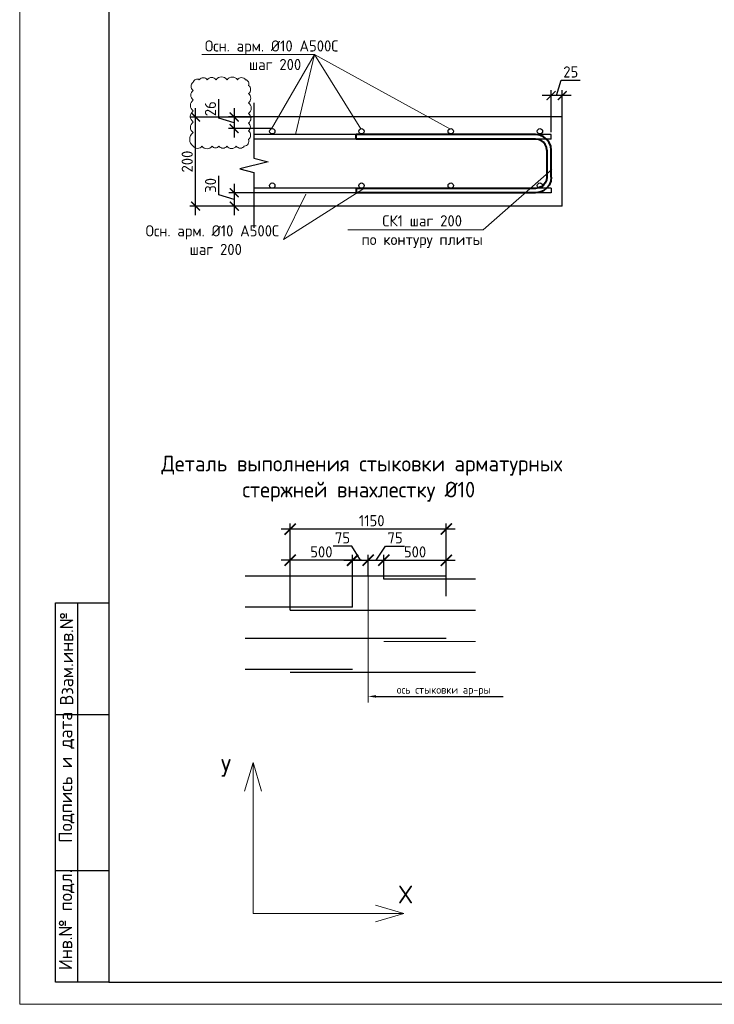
# Model space of a CAD drawing. Header units: millimetres. Extents: x -5898314 to 1055204, y -720802 to 1562611.
# Tile 244 of 256: x -104887 to -89315, y -110930 to -88849. Entities that reach past the tile are written whole.
import ezdxf
from ezdxf import colors
from ezdxf.entities.mleader import LeaderData, LeaderLine
from ezdxf.enums import TextEntityAlignment as Align
from ezdxf.math import Vec2, Vec3

# ---------------------------------------------------------------- set-up
doc = ezdxf.new("R2010")
doc.units = ezdxf.units.MM
doc.linetypes.add('______5', pattern=[1100, 800, -100, 100, -100])
doc.linetypes.add('CENTER2', pattern=[28.575, 19.05, -3.175, 3.175, -3.175])
for name, color, linetype, lineweight in [('_0.5', 94, 'Continuous', 50), ('Арм_хомуты', 133, 'Continuous', 18), ('Арматура', 152, 'Continuous', 40), ('Выноски', 20, 'Continuous', 20), ('Осевая', 10, 'CENTER2', 20), ('Оси', 40, '______5', 18), ('Перекрытие ж_бетон', 1, 'Continuous', 30), ('подоснова', 151, 'Continuous', 5), ('поз.', 2, 'Continuous', 25), ('РАЗМЕРЫ', 1, 'Continuous', 9), ('Текст', 7, 'Continuous', 25), ('ТОНКИЕ', 7, 'Continuous', 9), ('Узлы', 7, 'Continuous', 0)]:
    doc.layers.add(name, color=color, linetype=linetype, lineweight=lineweight)
doc.layers.add('ТОЛСТЫЕ_ОСНОВНЫЕ', color=6, linetype='Continuous')
doc.styles.add('GOST 2.304', font='CS_Gost2304.shx')
doc.styles.add('GOST-2.304_Type-B', font='GOST_Common.ttf')
doc.styles.add('style1', font='GOST_Common.ttf', dxfattribs={"height": 500})
doc.styles.add('ГОСТ 2.304', font='GOST_Common.ttf')
doc.styles.add('Украинский', font='isocpeur.ttf', dxfattribs={"oblique": 12})
doc.dimstyles.new('5х', dxfattribs={"dimscale": 100, "dimtxt": 2.5, "dimasz": 2.5, "dimexe": 1.25, "dimexo": 0, "dimtad": 1, "dimdec": 0, "dimlfac": 0.2, "dimtxsty": 'GOST-2.304_Type-B', "dimblk": 'ARCHTICK', "dimcen": 2.5, "dimdle": 2, "dimadec": 0, "dimazin": 2, "dimtfac": 0.75, "dimtdec": 0, "dimtmove": 1, "dimatfit": 3, "dimfxl": 1, "dimtolj": 1, "dimarcsym": 1})
doc.dimstyles.new('СПДС', dxfattribs={"dimscale": 100, "dimtxt": 2.5, "dimasz": 2, "dimexe": 1.25, "dimexo": 0, "dimtad": 1, "dimdec": 0, "dimrnd": 5, "dimtxsty": 'GOST-2.304_Type-B', "dimblk": 'ARCHTICK', "dimcen": 2.5, "dimdle": 2, "dimclrd": 1, "dimclre": 1, "dimclrt": 1, "dimadec": 0, "dimazin": 2, "dimtfac": 0.75, "dimtdec": 0, "dimtmove": 1, "dimatfit": 3, "dimfxl": 1, "dimtfillclr": 256, "dimtolj": 1, "dimarcsym": 1})

# ---------------------------------------------------------------- blocks, each defined once
blk = doc.blocks.new('*U1581')
at = {"layer": 'ТОЛСТЫЕ_ОСНОВНЫЕ'}
for p, q in [((8, 5), (8, 90)), ((8, 90), (20, 90)), ((13, 5), (13, 90)), ((8, 65), (20, 65)), ((8, 30), (20, 30)), ((20, 5), (8, 5))]:
    blk.add_line(p, q, dxfattribs=at)
at = {"layer": 'ТОЛСТЫЕ_ОСНОВНЫЕ', "color": 6}
blk.add_lwpolyline([(20, 5), (886, 5), (886, 415), (20, 415)], close=True, dxfattribs=at)
at = {"layer": 'ТОНКИЕ'}
blk.add_lwpolyline([(0, 0), (891, 0), (891, 420), (0, 420)], close=True, dxfattribs=at)
at = {"layer": 'Текст', "style": 'style1'}
for s, p in [('Взам.инв.№', (10.5, 77.5)), ('Подпись и дата', (10.5, 50.93)), ('Инв.№ подл.', (10.5, 18.93))]:
    blk.add_text(s, height=3, rotation=90, dxfattribs=at).set_placement(p, align=Align.MIDDLE)
blk = doc.blocks.new('_ArchTick')
at = {"color": 0, "linetype": 'ByBlock', "const_width": 0.15}
blk.add_lwpolyline([(-0.5, -0.5), (0.5, 0.5)], dxfattribs=at)
blk = doc.blocks.new('*D721')
at = {"layer": 'DEFPOINTS', "color": 0, "linetype": 'Continuous', "lineweight": 0, "transparency": 16777216}
for p in [(-98824, -100972), (-98824, -101322), (-97424, -102022)]:
    blk.add_point(p, dxfattribs=at)
at = {"layer": 'РАЗМЕРЫ', "color": 0, "linetype": 'Continuous', "lineweight": -2, "transparency": 16777216}
for p, q in [((-98824, -101322), (-98824, -100847)), ((-97424, -102022), (-97424, -100847)), ((-97224, -100972), (-99024, -100972))]:
    blk.add_line(p, q, dxfattribs=at)
at = {"layer": 'РАЗМЕРЫ', "color": 0, "linetype": 'Continuous', "lineweight": -2, "transparency": 16777216, "xscale": 250, "yscale": 250, "zscale": 250, "rotation": 180}
blk.add_blockref('_ArchTick', (-98824, -100972), dxfattribs=at)
at = {"layer": 'РАЗМЕРЫ', "color": 0, "linetype": 'Continuous', "lineweight": -2, "transparency": 16777216, "xscale": 250, "yscale": 250, "zscale": 250}
blk.add_blockref('_ArchTick', (-97424, -100972), dxfattribs=at)
at = {"layer": 'РАЗМЕРЫ', "color": 0, "linetype": 'Continuous', "lineweight": 0, "transparency": 16777216, "insert": (-98124, -100785), "char_height": 250, "attachment_point": 5, "style": 'GOST-2.304_Type-B'}
blk.add_mtext('\\A1;500', dxfattribs=at)
blk = doc.blocks.new('*D722')
at = {"layer": 'DEFPOINTS', "color": 0, "linetype": 'Continuous', "lineweight": 0, "transparency": 16777216}
for p in [(-95324, -100972), (-95324, -101322), (-96724, -101393)]:
    blk.add_point(p, dxfattribs=at)
at = {"layer": 'РАЗМЕРЫ', "color": 0, "linetype": 'Continuous', "lineweight": -2, "transparency": 16777216}
for p, q in [((-96724, -101393), (-96724, -100847)), ((-95324, -101322), (-95324, -100847)), ((-96924, -100972), (-95124, -100972))]:
    blk.add_line(p, q, dxfattribs=at)
at = {"layer": 'РАЗМЕРЫ', "color": 0, "linetype": 'Continuous', "lineweight": -2, "transparency": 16777216, "xscale": 250, "yscale": 250, "zscale": 250, "rotation": 180}
blk.add_blockref('_ArchTick', (-96724, -100972), dxfattribs=at)
at = {"layer": 'РАЗМЕРЫ', "color": 0, "linetype": 'Continuous', "lineweight": -2, "transparency": 16777216, "xscale": 250, "yscale": 250, "zscale": 250}
blk.add_blockref('_ArchTick', (-95324, -100972), dxfattribs=at)
at = {"layer": 'РАЗМЕРЫ', "color": 0, "linetype": 'Continuous', "lineweight": 0, "transparency": 16777216, "insert": (-96024, -100785), "char_height": 250, "attachment_point": 5, "style": 'GOST-2.304_Type-B'}
blk.add_mtext('\\A1;500', dxfattribs=at)
blk = doc.blocks.new('*D723')
at = {"layer": 'DEFPOINTS', "color": 0, "linetype": 'Continuous', "lineweight": 0, "transparency": 16777216}
for p in [(-98824, -100272), (-95324, -101779), (-98824, -102093)]:
    blk.add_point(p, dxfattribs=at)
at = {"layer": 'РАЗМЕРЫ', "color": 0, "linetype": 'Continuous', "lineweight": -2, "transparency": 16777216}
for p, q in [((-98824, -102093), (-98824, -100147)), ((-95324, -101779), (-95324, -100147)), ((-95124, -100272), (-99024, -100272))]:
    blk.add_line(p, q, dxfattribs=at)
at = {"layer": 'РАЗМЕРЫ', "color": 0, "linetype": 'Continuous', "lineweight": -2, "transparency": 16777216, "xscale": 250, "yscale": 250, "zscale": 250, "rotation": 180}
blk.add_blockref('_ArchTick', (-98824, -100272), dxfattribs=at)
at = {"layer": 'РАЗМЕРЫ', "color": 0, "linetype": 'Continuous', "lineweight": -2, "transparency": 16777216, "xscale": 250, "yscale": 250, "zscale": 250}
blk.add_blockref('_ArchTick', (-95324, -100272), dxfattribs=at)
at = {"layer": 'РАЗМЕРЫ', "color": 0, "linetype": 'Continuous', "lineweight": 0, "transparency": 16777216, "insert": (-96995, -100085), "char_height": 250, "attachment_point": 5, "style": 'GOST-2.304_Type-B'}
blk.add_mtext('\\A1;1150', dxfattribs=at)
blk = doc.blocks.new('*D724')
at = {"layer": 'DEFPOINTS', "color": 0, "linetype": 'Continuous', "lineweight": 0, "transparency": 16777216}
for p in [(-97074, -100972), (-97074, -101322), (-97424, -101381)]:
    blk.add_point(p, dxfattribs=at)
at = {"layer": 'РАЗМЕРЫ', "color": 0, "linetype": 'Continuous', "lineweight": -2, "transparency": 16777216}
for p, q in [((-97438, -100657), (-97862, -100657)), ((-97249, -100972), (-97438, -100657)), ((-97424, -101381), (-97424, -100847)), ((-97074, -101322), (-97074, -100847)), ((-97624, -100972), (-96874, -100972))]:
    blk.add_line(p, q, dxfattribs=at)
at = {"layer": 'РАЗМЕРЫ', "color": 0, "linetype": 'Continuous', "lineweight": -2, "transparency": 16777216, "xscale": 250, "yscale": 250, "zscale": 250, "rotation": 180}
blk.add_blockref('_ArchTick', (-97424, -100972), dxfattribs=at)
at = {"layer": 'РАЗМЕРЫ', "color": 0, "linetype": 'Continuous', "lineweight": -2, "transparency": 16777216, "xscale": 250, "yscale": 250, "zscale": 250}
blk.add_blockref('_ArchTick', (-97074, -100972), dxfattribs=at)
at = {"layer": 'РАЗМЕРЫ', "color": 0, "linetype": 'Continuous', "lineweight": 0, "transparency": 16777216, "insert": (-97650, -100470), "char_height": 250, "attachment_point": 5, "style": 'GOST-2.304_Type-B'}
blk.add_mtext('\\A1;75', dxfattribs=at)
blk = doc.blocks.new('*D725')
at = {"layer": 'DEFPOINTS', "color": 0, "linetype": 'Continuous', "lineweight": 0, "transparency": 16777216}
for p in [(-96724, -100972), (-97074, -101322), (-96724, -101381)]:
    blk.add_point(p, dxfattribs=at)
at = {"layer": 'РАЗМЕРЫ', "color": 0, "linetype": 'Continuous', "lineweight": -2, "transparency": 16777216}
for p, q in [((-96899, -100972), (-96684, -100657)), ((-96684, -100657), (-96260, -100657)), ((-97074, -101322), (-97074, -100847)), ((-96724, -101381), (-96724, -100847)), ((-97274, -100972), (-96524, -100972))]:
    blk.add_line(p, q, dxfattribs=at)
at = {"layer": 'РАЗМЕРЫ', "color": 0, "linetype": 'Continuous', "lineweight": -2, "transparency": 16777216, "xscale": 250, "yscale": 250, "zscale": 250, "rotation": 180}
blk.add_blockref('_ArchTick', (-97074, -100972), dxfattribs=at)
at = {"layer": 'РАЗМЕРЫ', "color": 0, "linetype": 'Continuous', "lineweight": -2, "transparency": 16777216, "xscale": 250, "yscale": 250, "zscale": 250}
blk.add_blockref('_ArchTick', (-96724, -100972), dxfattribs=at)
at = {"layer": 'РАЗМЕРЫ', "color": 0, "linetype": 'Continuous', "lineweight": 0, "transparency": 16777216, "insert": (-96472, -100470), "char_height": 250, "attachment_point": 5, "style": 'GOST-2.304_Type-B'}
blk.add_mtext('\\A1;75', dxfattribs=at)
blk = doc.blocks.new('*U1963')
at = {"color": 0, "linetype": 'ByBlock', "lineweight": -2}
for p, q in [((-65.3, 25), (-65.3, 427.5)), ((-55.3, 427.5), (-65.3, 427.5)), ((-55.3, 25), (-55.3, 427.5)), ((55.3, 25), (55.3, 427.5)), ((55.3, 427.5), (65.3, 427.5)), ((65.3, 25), (65.3, 427.5)), ((-64.1, 15.9), (-65.3, 25)), ((-54.4, 18.5), (-55.3, 25)), ((54.4, 18.5), (55.3, 25)), ((64.1, 15.9), (65.3, 25)), ((-60.6, 7.5), (-64.1, 15.9)), ((-55, 0.3), (-60.6, 7.5)), ((-47.8, -5.3), (-55, 0.3)), ((-51.9, 12.5), (-54.4, 18.5)), ((-47.9, 7.3), (-51.9, 12.5)), ((-42.8, 3.3), (-47.9, 7.3)), ((-36.7, 0.9), (-42.8, 3.3)), ((-30.3, 0), (-36.7, 0.9)), ((-30.3, 0), (30.3, 0)), ((30.3, 0), (36.7, 0.9)), ((36.7, 0.9), (42.8, 3.3)), ((42.8, 3.3), (47.9, 7.3)), ((47.8, -5.3), (55, 0.3)), ((47.9, 7.3), (51.9, 12.5)), ((51.9, 12.5), (54.4, 18.5)), ((55, 0.3), (60.6, 7.5)), ((60.6, 7.5), (64.1, 15.9)), ((-39.3, -8.8), (-47.8, -5.3)), ((-30.3, -10), (-39.3, -8.8)), ((30.3, -10), (-30.3, -10)), ((30.3, -10), (39.3, -8.8)), ((39.3, -8.8), (47.8, -5.3))]:
    blk.add_line(p, q, dxfattribs=at)
at = {"style": 'GOST 2.304', "oblique": 15, "flags": 9}
for tag, p in [('ПОЗИЦИЯ', (795.4, -54.4)), ('ДИАМЕТР', (795.7, -58.7)), ('КЛАСС', (796, -63.1)), ('ДЛИНА', (796.5, -67.9)), ('МАССА', (796.8, -73.3))]:
    blk.add_attdef(tag, p, '', height=2.5, dxfattribs=at)
blk = doc.blocks.new('*D726')
at = {"layer": 'DEFPOINTS', "color": 0, "lineweight": 0, "transparency": 16777216}
for p in [(-92974, -90552), (-92724, -91031), (-92974, -91371)]:
    blk.add_point(p, dxfattribs=at)
at = {"layer": 'РАЗМЕРЫ', "color": 1, "lineweight": -2, "transparency": 16777216}
for p, q in [((-92849, -90552), (-92746, -90209)), ((-92746, -90209), (-92321, -90209)), ((-92974, -91371), (-92974, -90427)), ((-92724, -91031), (-92724, -90427)), ((-92524, -90552), (-93174, -90552))]:
    blk.add_line(p, q, dxfattribs=at)
at = {"layer": 'РАЗМЕРЫ', "color": 1, "lineweight": -2, "transparency": 16777216, "xscale": 200, "yscale": 200, "zscale": 200, "rotation": 180}
blk.add_blockref('_ArchTick', (-92974, -90552), dxfattribs=at)
at = {"layer": 'РАЗМЕРЫ', "color": 1, "lineweight": -2, "transparency": 16777216, "xscale": 200, "yscale": 200, "zscale": 200}
blk.add_blockref('_ArchTick', (-92724, -90552), dxfattribs=at)
at = {"layer": 'РАЗМЕРЫ', "color": 1, "lineweight": 0, "transparency": 16777216, "insert": (-92533, -90021), "char_height": 250, "attachment_point": 5, "style": 'GOST-2.304_Type-B'}
blk.add_mtext('\\A1;25', dxfattribs=at)
blk = doc.blocks.new('_None')
blk = doc.blocks.new('*D727')
at = {"layer": 'DEFPOINTS', "color": 0, "lineweight": 0, "transparency": 16777216}
for p in [(-100944, -91032), (-99672, -91032), (-99752, -93031)]:
    blk.add_point(p, dxfattribs=at)
at = {"layer": 'РАЗМЕРЫ', "color": 1, "lineweight": -2, "transparency": 16777216}
for p, q in [((-100944, -93231), (-100944, -90832)), ((-99672, -91032), (-101069, -91032)), ((-99752, -93031), (-101069, -93031))]:
    blk.add_line(p, q, dxfattribs=at)
at = {"layer": 'РАЗМЕРЫ', "color": 1, "lineweight": -2, "transparency": 16777216, "xscale": 200, "yscale": 200, "zscale": 200}
for p, rotation in [((-100944, -91032), 90), ((-100944, -93031), 270)]:
    blk.add_blockref('_ArchTick', p, dxfattribs=dict(at, rotation=rotation))
at = {"layer": 'РАЗМЕРЫ', "color": 1, "lineweight": 0, "transparency": 16777216, "insert": (-101131, -92031), "char_height": 250, "attachment_point": 5, "rotation": 90, "style": 'GOST-2.304_Type-B'}
blk.add_mtext('\\A1;200', dxfattribs=at)
blk = doc.blocks.new('*D730')
at = {"layer": 'DEFPOINTS', "color": 0, "lineweight": 0, "transparency": 16777216}
for p in [(-99258, -92730), (-100076, -93031), (-99211, -93031)]:
    blk.add_point(p, dxfattribs=at)
at = {"layer": 'РАЗМЕРЫ', "color": 1, "lineweight": -2, "transparency": 16777216}
for p, q in [((-100420, -92778), (-100420, -92353)), ((-99258, -92730), (-100201, -92730)), ((-100076, -92530), (-100076, -93231)), ((-100076, -92881), (-100420, -92778)), ((-99211, -93031), (-100201, -93031))]:
    blk.add_line(p, q, dxfattribs=at)
at = {"layer": 'РАЗМЕРЫ', "color": 1, "lineweight": -2, "transparency": 16777216, "xscale": 200, "yscale": 200, "zscale": 200}
for p, rotation in [((-100076, -92730), 90), ((-100076, -93031), 270)]:
    blk.add_blockref('_ArchTick', p, dxfattribs=dict(at, rotation=rotation))
at = {"layer": 'РАЗМЕРЫ', "color": 1, "lineweight": 0, "transparency": 16777216, "insert": (-100607, -92565), "char_height": 250, "attachment_point": 5, "rotation": 90, "style": 'GOST-2.304_Type-B'}
blk.add_mtext('\\A1;30', dxfattribs=at)
blk = doc.blocks.new('*D1962')
at = {"layer": 'DEFPOINTS', "color": 0, "lineweight": 0, "transparency": 16777216}
for p in [(-99513, -91031), (-100080, -91292), (-99224, -91292)]:
    blk.add_point(p, dxfattribs=at)
at = {"layer": 'РАЗМЕРЫ', "color": 1, "lineweight": -2, "transparency": 16777216}
for p, q in [((-100423, -91059), (-100423, -90634)), ((-100080, -90831), (-100080, -91492)), ((-100080, -91162), (-100423, -91059)), ((-99513, -91031), (-100205, -91031)), ((-99224, -91292), (-100205, -91292))]:
    blk.add_line(p, q, dxfattribs=at)
at = {"layer": 'РАЗМЕРЫ', "color": 1, "lineweight": -2, "transparency": 16777216, "xscale": 200, "yscale": 200, "zscale": 200}
for p, rotation in [((-100080, -91031), 90), ((-100080, -91292), 270)]:
    blk.add_blockref('_ArchTick', p, dxfattribs=dict(at, rotation=rotation))
at = {"layer": 'РАЗМЕРЫ', "color": 1, "lineweight": 0, "transparency": 16777216, "insert": (-100611, -90846), "char_height": 250, "attachment_point": 5, "rotation": 90, "style": 'GOST-2.304_Type-B'}
blk.add_mtext('\\A1;26', dxfattribs=at)

msp = doc.modelspace()

# ---------------------------------------------------------------- linework, layer by layer
at = {"color": 3, "linetype": 'Continuous', "lineweight": 30}
for centre in [(-99223.82, -91352.24), (-97223.82, -91352.24), (-95223.82, -91352.24), (-93223.82, -91352.24), (-99223.82, -92571.24), (-97223.82, -92571.24), (-95223.82, -92571.24), (-93223.82, -92571.24)]:
    msp.add_circle(centre, 60, dxfattribs=at)
at = {"layer": '_0.5', "color": 240, "lineweight": 0, "true_color": 0xed1f24}
msp.add_lwpolyline([(-100996.85, -91685.25, 0.52056705), (-100801.05, -91685.25, 0.52056705), (-100574.6, -91685.25, 0.52056705), (-100418.91, -91685.25, 0.52056705), (-100240.95, -91685.25, 0.52056705), (-100030.52, -91685.25, 0.52056705), (-99853.04, -91685.25, 0.52056705), (-99758.89, -91533.19, 0.52056705), (-99758.89, -91342.53, 0.52056705), (-99758.89, -91168.13, 0.52056705), (-99758.89, -90953.45, 0.52056705), (-99758.89, -90712.24, 0.52056705), (-99758.89, -90508.28, 0.52056705), (-99758.89, -90323.07, 0.52056705), (-99825.26, -90195.81, 0.52056705), (-100005, -90195.81, 0.52056705), (-100238.49, -90195.81, 0.52056705), (-100485.85, -90195.81, 0.52056705), (-100682.47, -90195.81, 0.52056705), (-100860.14, -90195.81, 0.52056705), (-100996.85, -90252.56, 0.52056705), (-100996.85, -90435.42, 0.52056705), (-100996.85, -90648.93, 0.52056705), (-100996.85, -90896.58, 0.52056705), (-100996.85, -91145.71, 0.52056705), (-100996.85, -91382.24, 0.52056705)], format="xyb", close=True, dxfattribs=at)
at = {"layer": 'Арматура', "color": 2, "lineweight": 0}
for p, q in [((-98276.7, -89629.84), (-100803.16, -89629.84)), ((-98276.7, -89629.84), (-99242.4, -91296.24)), ((-98276.7, -89629.84), (-98701.13, -91424.46)), ((-95242.4, -91296.24), (-98276.7, -89629.84)), ((-97242.4, -91296.24), (-98276.7, -89629.84)), ((-97196.55, -92651.24), (-98975.62, -93775.49)), ((-98975.62, -93775.49), (-98475.28, -92764.46))]:
    msp.add_line(p, q, dxfattribs=at)
at = {"layer": 'Арматура', "const_width": 28}
for points in [[(-99838.63, -101322.48), (-95324.05, -101322.48)], [(-96724.05, -101393.14), (-94661.94, -101393.14)], [(-99838.63, -102022.48), (-97424.05, -102022.48)], [(-98824.05, -102093.14), (-94661.94, -102093.14)], [(-99838.63, -102722.48), (-95324.05, -102722.48)], [(-96724.05, -102793.14), (-94661.94, -102793.14)], [(-99838.63, -103416.6), (-97424.05, -103416.6)], [(-98824.05, -103487.26), (-94661.94, -103487.26)]]:
    msp.add_lwpolyline(points, dxfattribs=at)
at = {"layer": 'Оси', "lineweight": 0, "ltscale": 45}
msp.add_line((-97074.05, -100972.48), (-97074.05, -104164.12), dxfattribs=at)
at = {"layer": 'Перекрытие ж_бетон', "color": 7, "linetype": 'Continuous', "lineweight": 30}
for p, q in [((-92723.8, -91031.24), (-99635.43, -91031.24)), ((-92723.8, -93031.24), (-92723.8, -91031.24)), ((-92723.8, -93031.24), (-99635.43, -93031.24))]:
    msp.add_line(p, q, dxfattribs=at)
at = {"layer": 'Перекрытие ж_бетон', "color": 3, "linetype": 'Continuous', "lineweight": 30}
for p, q in [((-92973.82, -91427.24), (-99635.43, -91427.24)), ((-92973.82, -91526.16), (-99635.43, -91526.16)), ((-92973.82, -91526.16), (-92973.82, -91427.24)), ((-92973.82, -92631.24), (-99635.43, -92631.24)), ((-93433.8, -92730.16), (-99635.43, -92730.16)), ((-92973.82, -92730.16), (-99635.43, -92730.16)), ((-92973.82, -92631.24), (-92973.82, -92730.16))]:
    msp.add_line(p, q, dxfattribs=at)
at = {"layer": 'подоснова'}
for p, q in [((-99656.11, -105510.92), (-99843.71, -106148.47)), ((-99656.11, -105510.92), (-99656.11, -108891.52)), ((-99656.11, -105510.92), (-99468.5, -106148.47)), ((-96275.5, -108891.52), (-96913.05, -108703.92)), ((-99656.11, -108891.52), (-96275.5, -108891.52)), ((-96275.5, -108891.52), (-96913.05, -109079.13))]:
    msp.add_line(p, q, dxfattribs=at)
at = {"layer": 'поз.', "linetype": 'Continuous'}
msp.add_lwpolyline([(-99635.43, -90712.14), (-99635.43, -91954.14), (-99315.43, -92034.14), (-99955.43, -92194.14), (-99635.43, -92274.14), (-99635.43, -93516.14)], dxfattribs=at)

# ---------------------------------------------------------------- block references
at = {"xscale": 100, "yscale": 100, "zscale": 100}
msp.add_blockref('*U1581', (-104886.91, -110930.12), dxfattribs=at)
at = {"layer": 'Арм_хомуты', "lineweight": 40, "xscale": -10, "yscale": 10, "zscale": 10, "rotation": 90}
msp.add_blockref('*U1963', (-93070.6, -92078.7), dxfattribs=at)

# ---------------------------------------------------------------- texts
at = {"layer": 'Арматура', "color": 2, "lineweight": 0, "char_height": 250, "width": 3270.9984, "attachment_point": 5, "style": 'ГОСТ 2.304'}
for insert in [(-99237.73, -89438.4), (-100567.38, -93584.06)]:
    msp.add_mtext(' \\PОсн. арм. %%C10 А500С\\P шаг 200', dxfattribs=dict(at, insert=insert))
at = {"layer": 'Осевая', "style": 'GOST-2.304_Type-B'}
for s, p in [('У', (-100261.24, -105629.63)), ('Х', (-96235.76, -108466.57))]:
    msp.add_text(s, height=400, dxfattribs=at).set_placement(p, align=Align.MIDDLE_CENTER)
at = {"layer": 'Узлы', "color": 80, "linetype": 'Continuous', "lineweight": 0, "attachment_point": 5, "style": 'GOST-2.304_Type-B'}
for s, insert, char_height, width in [('\\pxi0.391,qc;Деталь выполнения стыковки арматурных стержней внахлестку %%C10', (-97284.37, -99143.3), 350, 10464.9604), ('ось стыковки ар-ры', (-95380.95, -103899.34), 175, 7325.4723)]:
    msp.add_mtext(s, dxfattribs=dict(at, insert=insert, char_height=char_height, width=width))

# ---------------------------------------------------------------- dimensions: what is measured, and where the dimension line sits
at = {"layer": 'РАЗМЕРЫ', "color": 1, "lineweight": 0}
dim = msp.add_linear_dim(base=(-92973.82, -90552.29), p1=(-92723.8, -91031.24), p2=(-92973.82, -91371.24), dimstyle='СПДС', override={"dimlfac": 0.1, "dimrnd": 5}, dxfattribs=at)
dim.commit()
dim.dimension.update_dxf_attribs({"geometry": '*D726', "text_midpoint": (-92683.19, -90021.04)})
for base, p1, p2, override, picture, middle in [((-100079.62, -91292.24), (-99512.89, -91031.24), (-99223.82, -91292.24), {"dimlfac": 0.1, "dimrnd": 0}, '*D1962', (-100610.87, -90996.12)), ((-100943.91, -91031.52), (-99752.21, -93031.24), (-99671.63, -91031.52), {"dimlfac": 0.1, "dimrnd": 5}, '*D727', (-101131.41, -92031.38)), ((-100075.87, -93031.24), (-99257.7, -92730.16), (-99210.98, -93031.24), {"dimlfac": 0.1, "dimrnd": 5}, '*D730', (-100607.12, -92715.07))]:
    dim = msp.add_linear_dim(base=base, p1=p1, p2=p2, angle=90, dimstyle='СПДС', override=override, dxfattribs=at)
    dim.commit()
    dim.dimension.update_dxf_attribs({"geometry": picture, "text_midpoint": middle})
at = {"layer": 'РАЗМЕРЫ', "color": 1, "linetype": 'Continuous', "lineweight": 0}
for base, p1, p2, text, picture, middle in [((-98824.05, -100272.48), (-95324.05, -101779.46), (-98824.05, -102093.14), '1150', '*D723', (-96995.18, -100272.48)), ((-97074.05, -100972.48), (-97424.05, -101381.21), (-97074.05, -101322.48), '75', '*D724', (-97500.26, -100657.48)), ((-96724.05, -100972.48), (-97074.05, -101322.48), (-96724.05, -101381.21), '75', '*D725', (-96621.04, -100657.48)), ((-98824.05, -100972.48), (-97424.05, -102022.48), (-98824.05, -101322.48), '500', '*D721', (-98124.05, -100972.48)), ((-95324.05, -100972.48), (-96724.05, -101393.14), (-95324.05, -101322.48), '500', '*D722', (-96024.05, -100972.48))]:
    dim = msp.add_linear_dim(base=base, p1=p1, p2=p2, text=text, dimstyle='5х', dxfattribs=at)
    dim.commit()
    dim.dimension.update_dxf_attribs({"geometry": picture, "text_midpoint": middle, "dimtype": 160})

# ---------------------------------------------------------------- leaders
at = {"layer": 'Выноски', "ltscale": 0.1}
ml = msp.add_multileader_mtext('Standard', dxfattribs=at)
ml.set_content('', color=256, style='Украинский')
ml.set_leader_properties()
ml.build(insert=Vec2(0, 0))
ml.multileader.update_dxf_attribs({"text_right_attachment_type": 6, "arrow_head_size": 175})
ctx = ml.context
ctx.base_point, ctx.char_height, ctx.arrow_head_size, ctx.landing_gap_size, ctx.plane_origin = Vec3(-94050.64, -104025.23), 0.126, 175, 0.063, Vec3(-95856.08, -106231.49)
ctx.right_attachment = 6
notes = []
notes.append((ctx, [(1, (1, 1, 0), (-96549.05, -104025.23), (1, 0), 2498.41, [(0, [(-97074.05, -104025.23)], 0, [])])]))
ctx.mtext.insert, ctx.mtext.flow_direction = Vec3(-94050.58, -104025.17), 5
at = {"layer": 'подоснова', "color": 2, "lineweight": 0, "ltscale": 0.3}
ml = msp.add_multileader_mtext('Standard', dxfattribs=at)
ml.set_content('СК1 шаг 200 \\Pпо контуру плиты', color=2, style='GOST-2.304_Type-B')
ml.set_leader_properties(color=256, linetype='ByLayer', lineweight=15)
ml.set_arrow_properties(name='NONE')
ml.build(insert=Vec2(0, 0))
ml.multileader.update_dxf_attribs({"text_left_attachment_type": 6, "text_right_attachment_type": 6, "dogleg_length": 0.1, "arrow_head_size": 18})
ctx = ml.context
ctx.base_point, ctx.char_height, ctx.arrow_head_size, ctx.landing_gap_size, ctx.plane_origin = Vec3(-97231.95, -93560.59), 250, 18, 20, Vec3(-101600.93, -89352.17)
ctx.left_attachment, ctx.right_attachment, ctx.text_align_type = 6, 6, 1
notes.append((ctx, [(1, (1, 1, 0), (-94495.64, -93560.59), (-1, 0), 0.1, [(0, [(-92960.32, -92206.3)], 0, [])])]))
ctx.mtext.insert, ctx.mtext.alignment, ctx.mtext.flow_direction = Vec3(-95863.84, -93235.59), 2, 5
for ctx, leaders in notes:
    for number, flags, end, landing, length, lines in leaders:
        leader = LeaderData()
        leader.index, (leader.has_last_leader_line, leader.has_dogleg_vector, leader.attachment_direction) = number, flags
        leader.last_leader_point, leader.dogleg_vector, leader.dogleg_length = Vec3(end), Vec3(landing), length
        for number, points, colour, breaks in lines:
            line = LeaderLine()
            line.index, line.vertices, line.color, line.breaks = number, Vec3.list(points), colors.encode_raw_color(colour), breaks
            leader.lines.append(line)
        ctx.leaders.append(leader)

doc.saveas('drawing.dxf')
